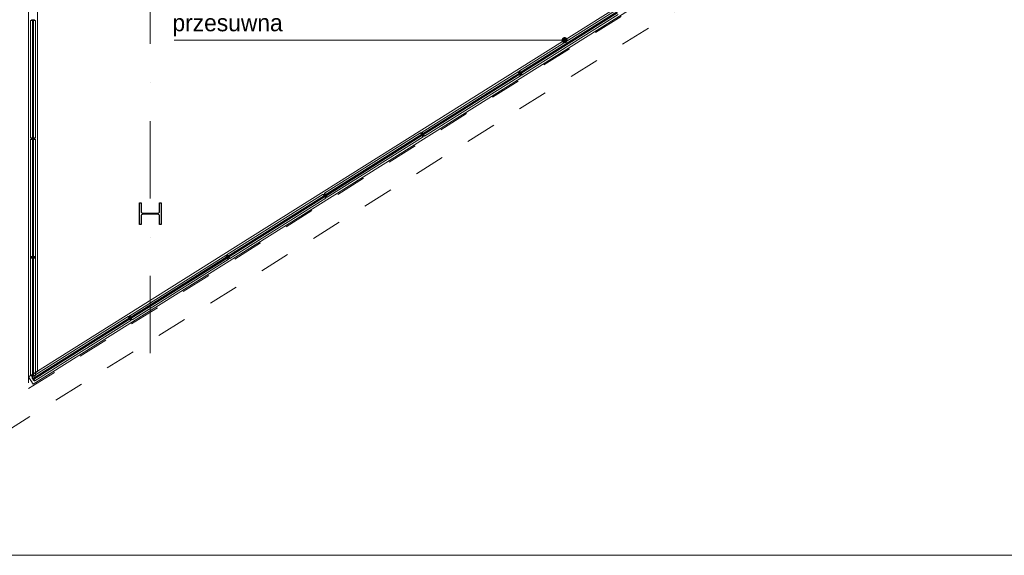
# Model space of a CAD drawing. Header units: metres. Extents: x 10441 to 19716, y -6570 to 1447.
# Tile 3 of 136: x 15769 to 16577, y -6570 to -6130. Entities that reach past the tile are written whole.
import ezdxf
from ezdxf.enums import TextEntityAlignment as Align

# ---------------------------------------------------------------- set-up
doc = ezdxf.new("R2010")
doc.units = ezdxf.units.M
doc.header["$MEASUREMENT"] = 0
for name, pattern in [('8', [0.5, 0.25, -0.25]), ('CONTINOUS', [0]), ('DASHDOT', [25.4, 12.7, -6.35, 0, -6.35])]:
    doc.linetypes.add(name, pattern=pattern)
doc.layers.get('0').update_dxf_attribs({"color": 8})
for name, color, linetype, lineweight in [('#elektryczne', 8, 'Continuous', 20), ('_K_stal', 8, 'Continuous', 25), ('A_B.CIENKIE', 8, 'Continuous', 9), ('A_OPISY', 8, 'Continuous', 18), ('A_OSIE', 8, 'Continuous', 13), ('A_OZACZENIE DRZWI', 8, 'Continuous', 13), ('A_OZNACZENIA OKIEN', 8, 'Continuous', 13), ('A_STOLARKA', 8, 'Continuous', 5)]:
    doc.layers.add(name, color=color, linetype=linetype, lineweight=lineweight)
doc.styles.add('m1_romans', font='romans.shx', dxfattribs={"width": 0.8})
doc.styles.add('opisy okien', font='txt', dxfattribs={"height": 15})

# ---------------------------------------------------------------- blocks, each defined once
blk = doc.blocks.new('_Dot')
at = {"color": 0, "linetype": 'ByBlock', "lineweight": -2}
blk.add_line((-0.5, 0), (-1, 0), dxfattribs=at)
at = {"color": 0, "linetype": 'ByBlock', "const_width": 0.5}
blk.add_lwpolyline([(-0.25, 0, 1), (0.25, 0, 1)], format="xyb", close=True, dxfattribs=at)
blk = doc.blocks.new('podkład')
at = {"layer": '_K_stal', "color": 8}
blk.add_lwpolyline([(11701.09, -4035.7), (11702.49, -4035.7), (11702.49, -4053.7), (11701.09, -4053.7), (11701.09, -4046.62, 0.414214), (11699.59, -4045.12), (11687.39, -4045.12, 0.414214), (11685.89, -4046.62), (11685.89, -4053.7), (11684.49, -4053.7), (11684.49, -4035.7), (11685.89, -4035.7), (11685.89, -4042.77, 0.414214), (11687.39, -4044.27), (11699.59, -4044.27, 0.414214), (11701.09, -4042.77)], format="xyb", close=True, dxfattribs=at)
at = {"layer": 'A_B.CIENKIE', "color": 8, "linetype": '8', "ltscale": 100}
for p, q in [((11593.49, -2008.7), (11593.49, -4188.5)), ((11593.49, -4188.5), (12953.49, -3333.65)), ((11573.49, -4224.7), (12973.49, -3344.7))]:
    blk.add_line(p, q, dxfattribs=at)
at = {"layer": 'A_OPISY', "color": 8, "linetype": 'CONTINOUS', "ltscale": 0.1}
blk.add_lwpolyline([(12028.85, -3902.02), (11905.04, -3902.02), (11713.06, -3902.02)], dxfattribs=at)
at = {"layer": 'A_OSIE', "color": 8, "linetype": 'DASHDOT', "ltscale": 5}
blk.add_line((11693.49, -4159.34), (11693.49, -2044.7), dxfattribs=at)
at = {"layer": 'A_STOLARKA', "color": 8}
for p, q in [((11593.49, -4178.81), (11593.49, -2419.46)), ((11600.69, -4174.29), (11600.69, -2419.46)), ((11593.51, -4178.81), (12235.67, -3775.16)), ((11597.34, -4184.9), (12239.51, -3781.26)), ((12075.64, -3877.69), (11996.78, -3927.26)), ((11997.26, -3928.68), (12076.72, -3878.74)), ((12077.07, -3879.11), (11997.44, -3929.16)), ((12077.25, -3879.59), (11997.79, -3929.53)), ((11998.87, -3930.59), (12077.73, -3881.01)), ((11595.09, -3885.77), (11596.29, -3885.47)), ((11595.09, -3885.92), (11599.09, -3885.92)), ((11595.13, -3982.22), (11595.13, -3885.92)), ((11595.85, -3885.39), (11595.85, -3885.58)), ((11596.3, -3885.46), (11595.85, -3885.46)), ((11595.89, -3885.34), (11596.34, -3885.26)), ((11596.29, -3885.47), (11597.89, -3885.47)), ((11596.3, -3885.46), (11596.34, -3885.46)), ((11596.34, -3885.47), (11596.34, -3885.27)), ((11596.39, -3885.22), (11597.79, -3885.22)), ((11596.69, -3885.47), (11596.59, -3885.57)), ((11596.59, -3885.57), (11596.59, -3982.57)), ((11597.49, -3885.47), (11596.69, -3885.47)), ((11597.09, -3885.47), (11597.09, -3982.67)), ((11597.59, -3885.57), (11597.49, -3885.47)), ((11597.59, -3982.57), (11597.59, -3885.57)), ((11597.84, -3885.26), (11598.3, -3885.34)), ((11597.84, -3885.47), (11597.84, -3885.27)), ((11597.84, -3885.46), (11597.9, -3885.46)), ((11597.89, -3885.47), (11599.09, -3885.77)), ((11598.35, -3885.46), (11597.9, -3885.46)), ((11598.35, -3885.58), (11598.35, -3885.39)), ((11599.06, -3885.92), (11599.06, -3982.22)), ((11995.59, -3928), (11916.73, -3977.58)), ((11917.21, -3979), (11996.67, -3929.06)), ((11997.02, -3929.43), (11917.39, -3979.48)), ((11997.2, -3929.9), (11917.74, -3979.85)), ((11997.7, -3931.36), (11995.57, -3927.97)), ((11996.59, -3928.75), (11995.7, -3927.89)), ((11996.26, -3928.42), (11996.41, -3928.33)), ((11996.35, -3928.36), (11996.59, -3928.75)), ((11996.79, -3928.68), (11996.48, -3928.33)), ((11996.62, -3928.79), (11996.59, -3928.75)), ((11997.44, -3930.1), (11996.59, -3928.75)), ((11996.62, -3928.79), (11996.79, -3928.68)), ((11997.01, -3928.48), (11996.63, -3927.31)), ((11996.67, -3929.06), (11996.8, -3929.09)), ((11996.87, -3928.64), (11996.69, -3928.2)), ((11996.87, -3928.04), (11996.71, -3928.14)), ((11998.89, -3930.62), (11996.76, -3927.23)), ((11996.77, -3928.1), (11997.01, -3928.48)), ((11996.8, -3929.09), (11997.23, -3929.77)), ((11997.6, -3929.89), (11996.85, -3928.7)), ((11997.6, -3929.89), (11996.86, -3928.7)), ((11997.04, -3928.53), (11996.87, -3928.63)), ((11997.04, -3928.53), (11997.01, -3928.48)), ((11997.87, -3929.84), (11997.01, -3928.48)), ((11997.23, -3929.77), (11997.2, -3929.9)), ((11997.23, -3928.82), (11997.26, -3928.68)), ((11997.65, -3929.5), (11997.23, -3928.82)), ((11997.41, -3930.06), (11997.58, -3929.95)), ((11997.44, -3930.1), (11997.42, -3930.06)), ((11997.44, -3930.1), (11997.68, -3930.48)), ((11997.83, -3931.28), (11997.44, -3930.1)), ((11997.76, -3930.38), (11997.59, -3929.95)), ((11997.74, -3930.44), (11997.59, -3930.54)), ((11997.79, -3929.53), (11997.65, -3929.5)), ((11997.84, -3929.8), (11997.67, -3929.9)), ((11997.98, -3930.25), (11997.67, -3929.9)), ((11997.86, -3929.84), (11997.84, -3929.8)), ((11997.86, -3929.84), (11998.1, -3930.22)), ((11998.76, -3930.7), (11997.87, -3929.84)), ((11998.04, -3930.26), (11998.2, -3930.16)), ((11918.82, -3980.9), (11997.68, -3931.33)), ((11915.54, -3978.32), (11836.67, -4027.89)), ((11837.16, -4029.32), (11916.62, -3979.37)), ((11917.65, -3981.68), (11915.52, -3978.29)), ((11916.54, -3979.07), (11915.65, -3978.21)), ((11916.21, -3978.74), (11916.36, -3978.64)), ((11916.3, -3978.68), (11916.54, -3979.06)), ((11916.74, -3979), (11916.43, -3978.65)), ((11916.57, -3979.11), (11916.54, -3979.06)), ((11917.39, -3980.42), (11916.54, -3979.07)), ((11916.57, -3979.11), (11916.74, -3979)), ((11916.96, -3978.8), (11916.58, -3977.63)), ((11916.62, -3979.37), (11916.75, -3979.4)), ((11916.82, -3978.95), (11916.64, -3978.52)), ((11916.82, -3978.36), (11916.66, -3978.46)), ((11918.83, -3980.93), (11916.71, -3977.55)), ((11916.72, -3978.42), (11916.96, -3978.8)), ((11916.75, -3979.4), (11917.18, -3980.08)), ((11917.55, -3980.2), (11916.8, -3979.02)), ((11917.55, -3980.2), (11916.81, -3979.02)), ((11916.99, -3978.84), (11916.82, -3978.95)), ((11916.99, -3978.84), (11916.96, -3978.8)), ((11917.82, -3980.16), (11916.96, -3978.8)), ((11917.18, -3979.14), (11917.21, -3979)), ((11917.6, -3979.82), (11917.18, -3979.14)), ((11595.09, -3982.22), (11599.09, -3982.22)), ((11595.09, -3982.37), (11596.29, -3982.67)), ((11595.09, -3983.47), (11596.29, -3983.17)), ((11595.09, -3983.62), (11599.09, -3983.62)), ((11595.13, -4079.92), (11595.13, -3983.62)), ((11595.84, -3983.09), (11595.84, -3983.28)), ((11596.29, -3983.16), (11595.84, -3983.16)), ((11595.85, -3982.74), (11595.85, -3982.56)), ((11596.3, -3982.67), (11595.85, -3982.67)), ((11595.89, -3982.79), (11596.34, -3982.87)), ((11595.89, -3983.04), (11596.34, -3982.96)), ((11596.29, -3982.67), (11597.89, -3982.67)), ((11596.29, -3983.16), (11596.34, -3983.16)), ((11596.29, -3983.17), (11597.89, -3983.17)), ((11596.3, -3982.67), (11596.34, -3982.67)), ((11596.34, -3982.67), (11596.34, -3982.87)), ((11596.34, -3983.17), (11596.34, -3982.97)), ((11596.39, -3982.92), (11597.79, -3982.92)), ((11596.39, -3982.92), (11597.79, -3982.92)), ((11596.59, -3982.57), (11596.69, -3982.67)), ((11596.69, -3983.17), (11596.59, -3983.27)), ((11596.59, -3983.27), (11596.59, -4080.27)), ((11596.69, -3982.67), (11597.49, -3982.67)), ((11597.49, -3983.17), (11596.69, -3983.17)), ((11597.09, -3983.17), (11597.09, -4080.37)), ((11597.49, -3982.67), (11597.59, -3982.57)), ((11597.59, -3983.27), (11597.49, -3983.17)), ((11597.59, -4080.27), (11597.59, -3983.27)), ((11597.84, -3982.67), (11597.9, -3982.67)), ((11597.84, -3982.67), (11597.84, -3982.87)), ((11597.84, -3982.87), (11598.3, -3982.79)), ((11597.84, -3982.96), (11598.3, -3983.04)), ((11597.84, -3983.17), (11597.84, -3982.97)), ((11597.84, -3983.16), (11597.89, -3983.16)), ((11597.89, -3982.67), (11599.09, -3982.37)), ((11598.34, -3983.16), (11597.89, -3983.16)), ((11597.89, -3983.17), (11599.09, -3983.47)), ((11598.35, -3982.67), (11597.9, -3982.67)), ((11598.34, -3983.28), (11598.34, -3983.09)), ((11598.35, -3982.56), (11598.35, -3982.74)), ((11599.06, -3983.62), (11599.06, -4079.92)), ((11916.97, -3979.74), (11837.34, -4029.8)), ((11917.15, -3980.22), (11837.69, -4030.16)), ((11838.77, -4031.22), (11917.63, -3981.65)), ((11917.18, -3980.08), (11917.15, -3980.22)), ((11917.36, -3980.38), (11917.53, -3980.27)), ((11917.39, -3980.42), (11917.37, -3980.38)), ((11917.39, -3980.42), (11917.63, -3980.8)), ((11917.78, -3981.6), (11917.39, -3980.42)), ((11917.71, -3980.7), (11917.54, -3980.27)), ((11917.69, -3980.76), (11917.54, -3980.86)), ((11917.74, -3979.85), (11917.6, -3979.82)), ((11917.93, -3980.56), (11917.61, -3980.22)), ((11917.79, -3980.11), (11917.62, -3980.22)), ((11917.81, -3980.15), (11917.79, -3980.11)), ((11917.81, -3980.15), (11918.05, -3980.53)), ((11918.71, -3981.01), (11917.82, -3980.16)), ((11917.99, -3980.57), (11918.15, -3980.47)), ((11836.91, -4029.12), (11836.53, -4027.94)), ((11838.78, -4031.25), (11836.66, -4027.86)), ((11835.49, -4028.64), (11756.62, -4078.21)), ((11757.11, -4079.63), (11836.56, -4029.69)), ((11836.92, -4030.06), (11757.29, -4080.11)), ((11837.1, -4030.54), (11757.64, -4080.48)), ((11758.72, -4081.54), (11837.58, -4031.96)), ((11837.6, -4031.99), (11835.47, -4028.61)), ((11836.49, -4029.38), (11835.6, -4028.53)), ((11836.16, -4029.06), (11836.31, -4028.96)), ((11836.25, -4029), (11836.49, -4029.38)), ((11836.69, -4029.32), (11836.38, -4028.97)), ((11836.52, -4029.42), (11836.49, -4029.38)), ((11837.34, -4030.74), (11836.49, -4029.38)), ((11836.52, -4029.42), (11836.69, -4029.32)), ((11836.56, -4029.69), (11836.7, -4029.72)), ((11836.77, -4029.27), (11836.59, -4028.83)), ((11836.77, -4028.67), (11836.61, -4028.77)), ((11836.67, -4028.73), (11836.91, -4029.12)), ((11836.7, -4029.72), (11837.13, -4030.4)), ((11837.5, -4030.52), (11836.75, -4029.33)), ((11837.5, -4030.52), (11836.75, -4029.33)), ((11836.94, -4029.16), (11836.77, -4029.27)), ((11836.94, -4029.16), (11836.91, -4029.12)), ((11837.77, -4030.47), (11836.91, -4029.12)), ((11837.13, -4030.4), (11837.1, -4030.54)), ((11837.13, -4029.46), (11837.16, -4029.32)), ((11837.55, -4030.13), (11837.13, -4029.46)), ((11837.31, -4030.69), (11837.48, -4030.59)), ((11837.34, -4030.73), (11837.32, -4030.69)), ((11837.34, -4030.73), (11837.58, -4031.11)), ((11837.73, -4031.91), (11837.34, -4030.74)), ((11837.66, -4031.01), (11837.49, -4030.59)), ((11837.64, -4031.08), (11837.49, -4031.17)), ((11837.69, -4030.16), (11837.55, -4030.13)), ((11837.88, -4030.88), (11837.56, -4030.54)), ((11837.74, -4030.43), (11837.57, -4030.54)), ((11837.76, -4030.47), (11837.74, -4030.43)), ((11837.76, -4030.47), (11838, -4030.85)), ((11838.66, -4031.33), (11837.77, -4030.47)), ((11837.94, -4030.89), (11838.1, -4030.79)), ((11595.13, -4177.62), (11595.13, -4076.31)), ((11599.06, -4076.31), (11599.06, -4177.62)), ((11595.09, -4079.92), (11599.09, -4079.92)), ((11595.09, -4080.07), (11596.29, -4080.37)), ((11595.09, -4081.17), (11596.29, -4080.87)), ((11595.09, -4081.32), (11599.09, -4081.32)), ((11595.84, -4080.44), (11595.84, -4080.26)), ((11596.29, -4080.37), (11595.84, -4080.37)), ((11595.84, -4080.79), (11595.84, -4080.98)), ((11596.29, -4080.86), (11595.84, -4080.86)), ((11595.89, -4080.49), (11596.34, -4080.57)), ((11595.89, -4080.74), (11596.34, -4080.66)), ((11596.29, -4080.37), (11596.34, -4080.37)), ((11596.29, -4080.37), (11597.89, -4080.37)), ((11596.29, -4080.86), (11596.34, -4080.86)), ((11596.29, -4080.87), (11597.89, -4080.87)), ((11596.34, -4080.37), (11596.34, -4080.57)), ((11596.34, -4080.87), (11596.34, -4080.67)), ((11596.39, -4080.62), (11597.79, -4080.62)), ((11596.39, -4080.62), (11597.79, -4080.62)), ((11596.59, -4080.27), (11596.69, -4080.37)), ((11596.69, -4080.87), (11596.59, -4080.97)), ((11596.59, -4080.97), (11596.59, -4177.97)), ((11596.69, -4080.37), (11597.49, -4080.37)), ((11597.49, -4080.87), (11596.69, -4080.87)), ((11597.09, -4080.87), (11597.09, -4178.07)), ((11597.49, -4080.37), (11597.59, -4080.27)), ((11597.59, -4080.97), (11597.49, -4080.87)), ((11597.59, -4177.97), (11597.59, -4080.97)), ((11597.84, -4080.37), (11597.89, -4080.37)), ((11597.84, -4080.37), (11597.84, -4080.57)), ((11597.84, -4080.57), (11598.3, -4080.49)), ((11597.84, -4080.66), (11598.3, -4080.74)), ((11597.84, -4080.87), (11597.84, -4080.67)), ((11597.84, -4080.86), (11597.89, -4080.86)), ((11597.89, -4080.37), (11599.09, -4080.07)), ((11598.34, -4080.37), (11597.89, -4080.37)), ((11598.34, -4080.86), (11597.89, -4080.86)), ((11597.89, -4080.87), (11599.09, -4081.17)), ((11598.34, -4080.26), (11598.34, -4080.44)), ((11598.34, -4080.98), (11598.34, -4080.79)), ((11755.44, -4078.95), (11676.57, -4128.53)), ((11677.06, -4129.95), (11756.51, -4080.01)), ((11756.87, -4080.38), (11677.24, -4130.43)), ((11757.05, -4080.85), (11677.59, -4130.8)), ((11678.67, -4131.85), (11757.53, -4082.28)), ((11757.55, -4082.31), (11755.42, -4078.92)), ((11756.44, -4079.7), (11755.55, -4078.84)), ((11756.11, -4079.37), (11756.26, -4079.28)), ((11756.2, -4079.31), (11756.44, -4079.69)), ((11756.64, -4079.63), (11756.33, -4079.28)), ((11756.47, -4079.74), (11756.44, -4079.69)), ((11757.29, -4081.05), (11756.44, -4079.7)), ((11756.47, -4079.74), (11756.64, -4079.63)), ((11756.86, -4079.43), (11756.48, -4078.26)), ((11756.51, -4080.01), (11756.65, -4080.04)), ((11756.72, -4079.59), (11756.54, -4079.15)), ((11756.71, -4078.99), (11756.56, -4079.09)), ((11758.73, -4081.56), (11756.61, -4078.18)), ((11756.62, -4079.05), (11756.86, -4079.43)), ((11756.65, -4080.04), (11757.08, -4080.72)), ((11757.45, -4080.84), (11756.7, -4079.65)), ((11757.45, -4080.84), (11756.7, -4079.65)), ((11756.89, -4079.48), (11756.72, -4079.58)), ((11756.89, -4079.48), (11756.86, -4079.43)), ((11757.71, -4080.79), (11756.86, -4079.43)), ((11757.08, -4080.72), (11757.05, -4080.85)), ((11757.08, -4079.77), (11757.11, -4079.63)), ((11757.5, -4080.45), (11757.08, -4079.77)), ((11757.26, -4081.01), (11757.43, -4080.9)), ((11757.29, -4081.05), (11757.27, -4081.01)), ((11757.29, -4081.05), (11757.53, -4081.43)), ((11757.68, -4082.23), (11757.29, -4081.05)), ((11757.61, -4081.33), (11757.44, -4080.9)), ((11757.59, -4081.39), (11757.44, -4081.49)), ((11757.64, -4080.48), (11757.5, -4080.45)), ((11757.83, -4081.2), (11757.51, -4080.85)), ((11757.69, -4080.75), (11757.52, -4080.85)), ((11757.71, -4080.79), (11757.69, -4080.75)), ((11757.71, -4080.79), (11757.95, -4081.17)), ((11758.61, -4081.64), (11757.71, -4080.79)), ((11757.89, -4081.21), (11758.05, -4081.11)), ((11675.39, -4129.27), (11596.52, -4178.84)), ((11597.01, -4180.27), (11676.46, -4130.32)), ((11676.82, -4130.69), (11597.19, -4180.75)), ((11677, -4131.17), (11597.54, -4181.11)), ((11598.62, -4182.17), (11677.48, -4132.6)), ((11677.5, -4132.63), (11675.37, -4129.24)), ((11676.39, -4130.02), (11675.5, -4129.16)), ((11676.06, -4129.69), (11676.21, -4129.59)), ((11676.15, -4129.63), (11676.39, -4130.01)), ((11676.59, -4129.95), (11676.28, -4129.6)), ((11676.42, -4130.06), (11676.39, -4130.01)), ((11677.24, -4131.37), (11676.39, -4130.02)), ((11676.42, -4130.06), (11676.59, -4129.95)), ((11676.81, -4129.75), (11676.43, -4128.57)), ((11676.46, -4130.32), (11676.6, -4130.35)), ((11676.67, -4129.9), (11676.49, -4129.47)), ((11676.66, -4129.31), (11676.51, -4129.41)), ((11678.68, -4131.88), (11676.56, -4128.49)), ((11676.57, -4129.37), (11676.81, -4129.75)), ((11676.6, -4130.35), (11677.03, -4131.03)), ((11677.4, -4131.15), (11676.65, -4129.97)), ((11677.4, -4131.15), (11676.65, -4129.97)), ((11676.84, -4129.79), (11676.67, -4129.9)), ((11676.84, -4129.79), (11676.81, -4129.75)), ((11677.66, -4131.1), (11676.81, -4129.75)), ((11677.03, -4131.03), (11677, -4131.17)), ((11677.03, -4130.09), (11677.06, -4129.95)), ((11677.45, -4130.77), (11677.03, -4130.09)), ((11677.21, -4131.33), (11677.38, -4131.22)), ((11677.24, -4131.37), (11677.22, -4131.33)), ((11677.24, -4131.37), (11677.48, -4131.75)), ((11677.63, -4132.55), (11677.24, -4131.37)), ((11677.56, -4131.65), (11677.39, -4131.22)), ((11677.54, -4131.71), (11677.39, -4131.81)), ((11677.59, -4130.8), (11677.45, -4130.77)), ((11677.77, -4131.51), (11677.46, -4131.17)), ((11677.64, -4131.06), (11677.47, -4131.17)), ((11677.66, -4131.1), (11677.64, -4131.06)), ((11677.66, -4131.1), (11677.9, -4131.48)), ((11678.56, -4131.96), (11677.66, -4131.1)), ((11677.84, -4131.52), (11677.99, -4131.42)), ((11600.69, -4174.29), (11593.49, -4178.81)), ((11593.51, -4178.81), (11597.34, -4184.9)), ((11595.09, -4177.62), (11599.09, -4177.62)), ((11595.09, -4177.62), (11599.09, -4177.62)), ((11595.09, -4177.77), (11596.29, -4178.07)), ((11595.09, -4177.77), (11596.29, -4178.07)), ((11595.84, -4178.14), (11595.84, -4177.96)), ((11595.84, -4178.14), (11595.84, -4177.96)), ((11596.29, -4178.07), (11595.84, -4178.07)), ((11596.29, -4178.07), (11595.84, -4178.07)), ((11595.88, -4178.19), (11596.34, -4178.27)), ((11595.89, -4178.19), (11596.34, -4178.27)), ((11596.29, -4178.07), (11596.34, -4178.07)), ((11596.29, -4178.07), (11597.89, -4178.07)), ((11596.29, -4178.07), (11596.34, -4178.07)), ((11596.29, -4178.07), (11597.89, -4178.07)), ((11596.34, -4178.07), (11596.34, -4178.27)), ((11596.34, -4178.07), (11596.34, -4178.27)), ((11596.76, -4180.07), (11596.38, -4178.89)), ((11596.76, -4180.07), (11596.38, -4178.89)), ((11596.39, -4178.32), (11597.79, -4178.32)), ((11596.39, -4178.32), (11597.79, -4178.32)), ((11596.62, -4180.22), (11596.44, -4179.78)), ((11596.62, -4180.22), (11596.44, -4179.79)), ((11596.61, -4179.62), (11596.46, -4179.72)), ((11596.62, -4179.63), (11596.46, -4179.72)), ((11598.64, -4182.2), (11596.51, -4178.81)), ((11598.63, -4182.2), (11596.51, -4178.81)), ((11596.52, -4179.68), (11596.76, -4180.07)), ((11596.52, -4179.69), (11596.76, -4180.07)), ((11596.59, -4177.97), (11596.69, -4178.07)), ((11597.35, -4181.47), (11596.6, -4180.28)), ((11597.35, -4181.47), (11596.61, -4180.29)), ((11596.79, -4180.11), (11596.62, -4180.22)), ((11596.79, -4180.11), (11596.62, -4180.22)), ((11596.69, -4178.07), (11597.49, -4178.07)), ((11596.79, -4180.11), (11596.76, -4180.07)), ((11597.62, -4181.42), (11596.76, -4180.07)), ((11596.79, -4180.11), (11596.76, -4180.07)), ((11597.61, -4181.42), (11596.76, -4180.07)), ((11596.98, -4180.41), (11597.01, -4180.27)), ((11597.4, -4181.08), (11596.98, -4180.41)), ((11597.54, -4181.11), (11597.4, -4181.08)), ((11597.72, -4181.83), (11597.41, -4181.49)), ((11597.59, -4181.38), (11597.42, -4181.49)), ((11597.59, -4181.38), (11597.42, -4181.49)), ((11597.73, -4181.83), (11597.42, -4181.49)), ((11597.49, -4178.07), (11597.59, -4177.97)), ((11597.61, -4181.42), (11597.59, -4181.38)), ((11597.61, -4181.42), (11597.59, -4181.38)), ((11597.61, -4181.42), (11597.85, -4181.8)), ((11597.61, -4181.42), (11597.85, -4181.8)), ((11598.51, -4182.28), (11597.61, -4181.42)), ((11598.51, -4182.28), (11597.62, -4181.42)), ((11597.79, -4181.84), (11597.95, -4181.74)), ((11597.79, -4181.84), (11597.94, -4181.74)), ((11597.84, -4178.07), (11597.89, -4178.07)), ((11597.84, -4178.07), (11597.84, -4178.27)), ((11597.84, -4178.07), (11597.89, -4178.07)), ((11597.84, -4178.07), (11597.84, -4178.27)), ((11597.84, -4178.27), (11598.3, -4178.19)), ((11597.84, -4178.27), (11598.3, -4178.19)), ((11597.89, -4178.07), (11599.09, -4177.77)), ((11597.89, -4178.07), (11599.09, -4177.77)), ((11598.34, -4178.07), (11597.89, -4178.07)), ((11598.34, -4178.07), (11597.89, -4178.07)), ((11598.34, -4177.96), (11598.34, -4178.14)), ((11598.34, -4177.96), (11598.34, -4178.14))]:
    blk.add_line(p, q, dxfattribs=at)
at = {"layer": 'A_STOLARKA', "color": 8, "ltscale": 0.1}
for p, q in [((11595.09, -3885.92), (11595.09, -3885.77)), ((11599.09, -3885.92), (11599.09, -3885.77)), ((11995.57, -3927.97), (11995.7, -3927.89)), ((11996.76, -3927.23), (11996.63, -3927.31)), ((11998.89, -3930.62), (11998.76, -3930.7)), ((11997.7, -3931.36), (11997.83, -3931.28)), ((11915.52, -3978.29), (11915.65, -3978.21)), ((11916.71, -3977.55), (11916.58, -3977.63)), ((11595.09, -3982.22), (11595.09, -3982.37)), ((11595.09, -3983.62), (11595.09, -3983.47)), ((11599.09, -3982.22), (11599.09, -3982.37)), ((11599.09, -3983.62), (11599.09, -3983.47)), ((11917.65, -3981.68), (11917.78, -3981.6)), ((11918.83, -3980.93), (11918.71, -3981.01)), ((11836.66, -4027.86), (11836.53, -4027.94)), ((11835.47, -4028.61), (11835.6, -4028.53)), ((11837.6, -4031.99), (11837.73, -4031.91)), ((11838.78, -4031.25), (11838.66, -4031.33)), ((11595.09, -4079.92), (11595.09, -4080.07)), ((11595.09, -4081.32), (11595.09, -4081.17)), ((11599.09, -4079.92), (11599.09, -4080.07)), ((11599.09, -4081.32), (11599.09, -4081.17)), ((11755.42, -4078.92), (11755.55, -4078.84)), ((11756.61, -4078.18), (11756.48, -4078.26)), ((11757.55, -4082.31), (11757.68, -4082.23)), ((11758.73, -4081.56), (11758.61, -4081.64)), ((11675.37, -4129.24), (11675.5, -4129.16)), ((11676.56, -4128.49), (11676.43, -4128.57)), ((11677.5, -4132.63), (11677.63, -4132.55)), ((11678.68, -4131.88), (11678.56, -4131.96)), ((11595.09, -4177.62), (11595.09, -4177.77)), ((11595.09, -4177.62), (11595.09, -4177.77)), ((11596.51, -4178.81), (11596.38, -4178.89)), ((11596.51, -4178.81), (11596.38, -4178.89)), ((11599.09, -4177.62), (11599.09, -4177.77)), ((11599.09, -4177.62), (11599.09, -4177.77)), ((11598.64, -4182.2), (11598.51, -4182.28)), ((11598.63, -4182.2), (11598.51, -4182.28))]:
    blk.add_line(p, q, dxfattribs=at)
at = {"layer": 'A_STOLARKA', "color": 8}
for centre in [(11597.09, -3891.96), (11597.09, -3891.97), (12002.94, -3925.7), (11991.51, -3932.89), (11991.52, -3932.88), (11597.09, -3976.17), (11922.89, -3976.02), (11911.46, -3983.2), (11597.09, -3989.66), (11597.09, -3989.67), (11842.84, -4026.34), (11831.41, -4033.52), (11831.41, -4033.52), (11597.09, -4073.87), (11762.79, -4076.65), (11751.36, -4083.83), (11751.36, -4083.84), (11597.09, -4087.36), (11597.09, -4087.37), (11682.74, -4126.97), (11671.31, -4134.15), (11671.31, -4134.15), (11597.09, -4171.57), (11597.09, -4171.57), (11602.69, -4177.29), (11602.69, -4177.29)]:
    blk.add_circle(centre, 0.5, dxfattribs=at)
for centre, start, end in [((11595.9, -3885.39), 100, 180), ((11596.39, -3885.27), 90, 180), ((11597.79, -3885.27), 0, 90), ((11598.3, -3885.39), 0, 80), ((11996.44, -3928.37), 42.15231, 122.15231), ((11996.74, -3928.18), 122.15231, 202.15231), ((11996.81, -3928.73), 32.15231, 122.15231), ((11996.9, -3928.67), 122.15231, 212.15231), ((11997.56, -3929.91), 302.15231, 32.15231), ((11997.64, -3929.86), 212.15231, 302.15231), ((11997.72, -3930.4), 302.15231, 22.15231), ((11998.01, -3930.21), 222.15231, 302.15231), ((11916.39, -3978.68), 42.15231, 122.15231), ((11916.69, -3978.5), 122.15231, 202.15231), ((11916.76, -3979.04), 32.15231, 122.15231), ((11916.85, -3978.99), 122.15231, 212.15231), ((11595.89, -3983.09), 100, 180), ((11595.9, -3982.74), 180, 260), ((11596.39, -3982.87), 180, 270), ((11596.39, -3982.97), 90, 180), ((11597.79, -3982.87), 270, 0), ((11597.79, -3982.97), 0, 90), ((11598.3, -3982.74), 280, 0), ((11598.29, -3983.09), 0, 80), ((11917.51, -3980.23), 302.15231, 32.15231), ((11917.59, -3980.18), 212.15231, 302.15231), ((11917.67, -3980.72), 302.15231, 22.15231), ((11917.96, -3980.53), 222.15231, 302.15231), ((11836.34, -4029), 42.15231, 122.15231), ((11836.64, -4028.82), 122.15231, 202.15231), ((11836.71, -4029.36), 32.15231, 122.15231), ((11836.8, -4029.31), 122.15231, 212.15231), ((11837.46, -4030.55), 302.15231, 32.15231), ((11837.54, -4030.49), 212.15231, 302.15231), ((11837.62, -4031.03), 302.15231, 22.15231), ((11837.91, -4030.85), 222.15231, 302.15231), ((11595.89, -4080.44), 180, 260), ((11595.89, -4080.79), 100, 180), ((11596.39, -4080.57), 180, 270), ((11596.39, -4080.67), 90, 180), ((11597.79, -4080.57), 270, 0), ((11597.79, -4080.67), 0, 90), ((11598.29, -4080.44), 280, 0), ((11598.29, -4080.79), 0, 80), ((11756.29, -4079.32), 42.15231, 122.15231), ((11756.58, -4079.13), 122.15231, 202.15231), ((11756.66, -4079.68), 32.15231, 122.15231), ((11756.75, -4079.62), 122.15231, 212.15231), ((11757.41, -4080.86), 302.15231, 32.15231), ((11757.49, -4080.81), 212.15231, 302.15231), ((11757.57, -4081.35), 302.15231, 22.15231), ((11757.86, -4081.16), 222.15231, 302.15231), ((11676.24, -4129.63), 42.15231, 122.15231), ((11676.53, -4129.45), 122.15231, 202.15231), ((11676.61, -4129.99), 32.15231, 122.15231), ((11676.7, -4129.94), 122.15231, 212.15231), ((11677.36, -4131.18), 302.15231, 32.15231), ((11677.44, -4131.13), 212.15231, 302.15231), ((11677.52, -4131.67), 302.15231, 22.15231), ((11677.81, -4131.48), 222.15231, 302.15231), ((11595.89, -4178.14), 180, 260), ((11595.89, -4178.14), 180, 260), ((11596.39, -4178.27), 180, 270), ((11596.39, -4178.27), 180, 270), ((11596.48, -4179.77), 122.15231, 202.15231), ((11596.49, -4179.77), 122.15231, 202.15231), ((11596.65, -4180.26), 122.15231, 212.15231), ((11596.65, -4180.26), 122.15231, 212.15231), ((11597.39, -4181.44), 212.15231, 302.15231), ((11597.39, -4181.44), 212.15231, 302.15231), ((11597.76, -4181.8), 222.15231, 302.15231), ((11597.76, -4181.8), 222.15231, 302.15231), ((11597.79, -4178.27), 270, 0), ((11597.79, -4178.27), 270, 0), ((11598.29, -4178.14), 280, 0), ((11598.29, -4178.14), 280, 0)]:
    blk.add_arc(centre, 0.05, start, end, dxfattribs=at)
at = {"layer": 'A_OPISY', "color": 8, "linetype": 'CONTINOUS', "ltscale": 0.1, "xscale": 5, "yscale": 5, "zscale": 5, "rotation": 359.9999999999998}
blk.add_blockref('_Dot', (12033.85, -3902.02), dxfattribs=at)
at = {"layer": 'A_OPISY', "color": 8, "linetype": 'Continuous', "lineweight": 18, "style": 'opisy okien'}
blk.add_text('przesuwna', height=14, dxfattribs=at).set_placement((11711.7, -3894.75))
at = {"layer": 'A_OZACZENIE DRZWI', "color": 8, "ltscale": 0.1, "style": 'm1_romans', "width": 0.8}
for rotation, p in [(98.48606, (12735.07, -773.13)), (359.99999, (12573.8, -1012.7)), (89.99999, (11565.29, -1150.14)), (89.99999, (11872.29, -1150.14)), (89.99999, (12230.03, -1245.64)), (89.99999, (12385.87, -1249.44)), (89.99999, (11565.29, -1370.89)), (89.99999, (11872.29, -1370.89)), (89.99999, (12230.03, -1370.89)), (89.99999, (12389.3, -1370.89)), (89.99999, (11748.79, -1556.15)), (89.99999, (11986.6, -1556.15)), (89.99999, (12389.3, -1556.15)), (359.99999, (12235.05, -1664.2)), (359.99999, (12235.05, -1880.2)), (89.99999, (11745.78, -2001.94))]:
    blk.add_attdef('SZEROKOSC', text='', height=10, rotation=rotation, dxfattribs=at).set_placement(p, align=Align.BOTTOM_CENTER)
for rotation, p in [(98.48606, (12738.56, -773.47)), (359.99999, (12572.95, -1016.09)), (89.99999, (11568.68, -1150.99)), (89.99999, (11875.68, -1150.99)), (89.99999, (12233.42, -1246.49)), (89.99999, (12389.27, -1250.29)), (89.99999, (11568.68, -1371.74)), (89.99999, (11875.68, -1371.74)), (89.99999, (12233.42, -1371.74)), (89.99999, (12392.69, -1371.74)), (89.99999, (11752.19, -1557)), (89.99999, (11990, -1557)), (89.99999, (12392.69, -1557)), (359.99999, (12234.2, -1667.59)), (359.99999, (12234.2, -1883.59)), (89.99999, (11749.18, -2002.79))]:
    blk.add_attdef('WYSOKOSC', text='', height=10, rotation=rotation, dxfattribs=at).set_placement(p, align=Align.TOP_CENTER)
at = {"layer": 'A_OZNACZENIA OKIEN', "color": 8, "ltscale": 0.1, "style": 'm1_romans', "width": 0.8}
for rotation, p in [(278.86761, (13373.71, -593.04)), (278.86761, (12983.87, -650.74)), (278.86761, (12445.73, -730.4)), (278.86761, (12224.15, -763.19)), (0.00001, (14017.48, -900.03)), (278.86761, (11021.54, -941.2)), (278.86761, (10640.69, -997.57)), (0.00001, (14017.48, -1574.7)), (89.99999, (10819.6, -2080.7)), (89.99999, (11204.6, -2080.7)), (89.99999, (11970.6, -2080.7)), (89.99999, (13175.8, -2080.7)), (89.99999, (13539.8, -2080.7))]:
    blk.add_attdef('SZEROKOSC', text='', height=10, rotation=rotation, dxfattribs=at).set_placement(p, align=Align.BOTTOM_CENTER)
for rotation, p in [(278.86761, (13403.28, -587.56)), (278.86761, (13013.44, -645.27)), (278.86761, (12475.3, -724.92)), (278.86761, (12253.72, -757.72)), (0.00001, (14011.09, -903.42)), (278.86761, (11051.11, -935.72)), (278.86761, (10670.26, -992.09)), (0.00001, (14011.09, -1578.09)), (89.99999, (10823, -2081.55)), (89.99999, (11208, -2081.55)), (89.99999, (11974, -2081.55)), (89.99999, (13179.19, -2081.55)), (89.99999, (13543.19, -2081.55))]:
    blk.add_attdef('WYSOKOSC', text='', height=10, rotation=rotation, dxfattribs=at).set_placement(p, align=Align.TOP_CENTER)

msp = doc.modelspace()

# ---------------------------------------------------------------- linework, layer by layer
at = {"layer": '#elektryczne', "color": 0, "linetype": 'Continuous', "lineweight": 18}
msp.add_lwpolyline([(13875.92, -6570.28), (13875.92, -2470.28), (19715.92, -2470.28), (19715.92, -6570.28)], close=True, dxfattribs=at)

# ---------------------------------------------------------------- block references
at = {"layer": '#elektryczne', "color": 8, "linetype": 'Continuous', "lineweight": 18}
msp.add_blockref('podkład', (4182.37, -2244.78), dxfattribs=at)

doc.saveas('drawing.dxf')
